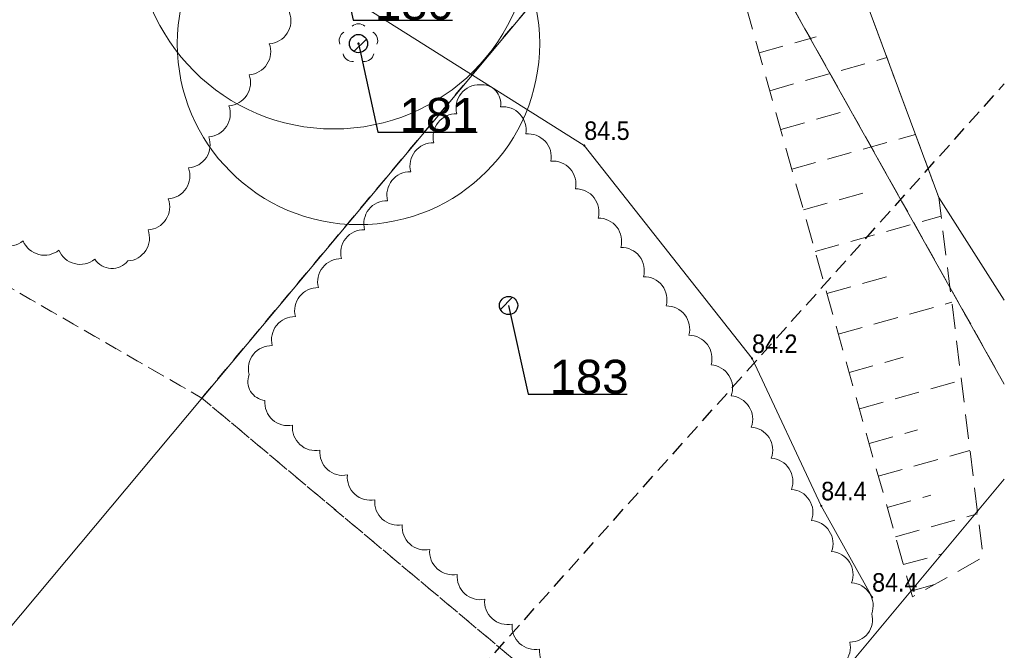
# Model space of a CAD drawing. Header units: metres. Extents: x 6540907 to 6541833, y 5893434 to 5894895.
# Tile 170 of 256: x 6541643 to 6541683, y 5893511 to 5893537. Entities that reach past the tile are written whole.
import ezdxf
from ezdxf import colors
from ezdxf.entities.mleader import LeaderData, LeaderLine
from ezdxf.enums import TextEntityAlignment as Align
from ezdxf.math import Vec2, Vec3

# ---------------------------------------------------------------- set-up
doc = ezdxf.new("R2010")
doc.units = ezdxf.units.M
doc.header["$MEASUREMENT"] = 0
for name, pattern in [('1.0_0.5', [1.5, 1, -0.5]), ('2', [0.8999999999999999, 0.6, -0.3]), ('219-500', [0, 0]), ('egug-500', [1, 0.5, -0.5])]:
    doc.linetypes.add(name, pattern=pattern)
doc.layers.get('0').update_dxf_attribs({"color": 2, "linetype": 'CONTINUOUS', "lineweight": 5})
for name, color, linetype, lineweight in [('218-kontur użytku gruntowego', 251, 'CONTINUOUS', 9), ('219-działka ewidencyjna', 152, 'CONTINUOUS', 18), ('drzewo liściaste', 251, 'CONTINUOUS', 9), ('Pieczątka na wyrysie', 251, 'CONTINUOUS', 9), ('pikieta naturalna', 251, 'CONTINUOUS', 9), ('pikieta naturalna-Atr2', 251, 'CONTINUOUS', 9), ('skarpa nieumocniona', 251, 'CONTINUOUS', 9), ('woda stojąca', 251, 'CONTINUOUS', 9), ('z_g_TOPOLE_e2', 30, 'CONTINUOUS', 20), ('z_i_drzewa_liściste_korony', 66, 'CONTINUOUS', 20), ('z_i_drzewa_opis', 7, 'CONTINUOUS', 25), ('Zakres', 252, 'CONTINUOUS', 15)]:
    doc.layers.add(name, color=color, linetype=linetype, lineweight=lineweight)
doc.layers.add('z_i_masywy_grupy', color=7, linetype='CONTINUOUS', lineweight=13, true_color=0x7f926c)
doc.styles.add('Opisowy', font='arial.ttf')
doc.styles.get("Standard").update_dxf_attribs({"font": 'Arial', "width": 0.75})

# ---------------------------------------------------------------- blocks, each defined once
blk = doc.blocks.new('OP021')
at = {"linetype": 'Continuous', "lineweight": 13}
h = blk.add_hatch(color=0, dxfattribs=at)
edge = h.paths.add_edge_path()
edge.add_arc((0, 0), 0.05, 0, 360)
at = {"color": 0, "linetype": 'Continuous', "lineweight": 13}
for centre, start, end in [((0, 0.4), 49.272, 130.728), ((-0.38, 0.124), 121.308, 202.548), ((0.38, 0.124), 337.452, 58.692), ((-0.235, -0.324), 193.221, 274.871), ((0.235, -0.324), 265.129, 346.7789999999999)]:
    blk.add_arc(centre, 0.4, start, end, dxfattribs=at)
blk = doc.blocks.new('PW01')
at = {"linetype": 'Continuous', "lineweight": 13}
h = blk.add_hatch(color=0, dxfattribs=at)
edge = h.paths.add_edge_path()
edge.add_arc((0, 0), 0.045, 0, 360)
blk = doc.blocks.new('_None')
blk = doc.blocks.new('punkt')
h = blk.add_hatch()
h.set_pattern_fill('ANSI32', color=256, scale=0.2)
h.set_pattern_definition([(45, (-4781848.87, -5644337.08), (-1.347038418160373, 1.347038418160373), []), (45, (-4781847.971974, -5644337.08), (-1.347038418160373, 1.347038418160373), [])])
edge = h.paths.add_edge_path()
edge.add_arc((0, 0), 0.2429884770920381, 0, 360)
blk.add_circle((0, 0), 0.2429884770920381)

msp = doc.modelspace()

# ---------------------------------------------------------------- linework, layer by layer
at = {"layer": '218-kontur użytku gruntowego', "linetype": 'egug-500', "lineweight": 18, "flags": 128}
for points in [[(6541650.13, 5893521.35315408), (6541669.76, 5893544.84315408)], [(6541669.76, 5893544.84315408), (6541650.13, 5893521.35315408)], [(6541682.61, 5893521.915154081), (6541669.76, 5893544.84315408)], [(6541669.76, 5893544.84315408), (6541682.61, 5893521.915154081)], [(6541629.97, 5893532.97315408), (6541650.13, 5893521.35315408)], [(6541650.13, 5893521.35315408), (6541629.97, 5893532.97315408)], [(6541670.87, 5893503.953154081), (6541650.13, 5893521.35315408)], [(6541650.13, 5893521.35315408), (6541670.87, 5893503.953154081)]]:
    msp.add_lwpolyline(points, dxfattribs=at)
at = {"layer": '219-działka ewidencyjna', "linetype": '219-500', "lineweight": 18, "flags": 128}
for points in [[(6541669.76, 5893544.84315408), (6541592.49, 5893452.38315408)], [(6541682.61, 5893521.915154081), (6541669.76, 5893544.84315408)], [(6541682.61, 5893518.06515408), (6541672.01, 5893505.34315408)]]:
    msp.add_lwpolyline(points, dxfattribs=at)
at = {"layer": 'Pieczątka na wyrysie', "linetype": 'Continuous', "lineweight": 18, "flags": 128}
msp.add_lwpolyline([(6541654.6, 5893538.533154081), (6541665.61, 5893531.58315408), (6541672.4, 5893522.953154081), (6541675.2, 5893516.98315408), (6541677.26, 5893513.283154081)], dxfattribs=at)
at = {"layer": 'skarpa nieumocniona', "linetype": '1.0_0.5', "lineweight": 18, "flags": 128}
msp.add_lwpolyline([(6541664.14, 5893572.15315408), (6541665.04, 5893560.51315408), (6541670.01, 5893544.84315408), (6541678.89, 5893513.29315408), (6541681.75, 5893514.90315408), (6541680.41, 5893525.84315408), (6541679.96, 5893529.47315408)], close=True, dxfattribs=at)
for points in [[(6541672.69, 5893535.33315408), (6541675, 5893535.98315408)], [(6541673.12, 5893533.80315408), (6541677.86, 5893535.14315408)], [(6541673.56, 5893532.23315408), (6541675.99, 5893532.92315408)], [(6541674.01, 5893530.62315408), (6541679.01, 5893532.033154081)], [(6541674.48, 5893528.97315408), (6541677.04, 5893529.69315408)], [(6541674.95, 5893527.283154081), (6541680.05, 5893528.71315408)], [(6541675.43, 5893525.58315408), (6541677.85, 5893526.26315408)], [(6541675.89, 5893523.94315408), (6541680.48, 5893525.23315408)], [(6541676.33, 5893522.38315408), (6541678.51, 5893523.00315408)], [(6541676.75, 5893520.913154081), (6541680.87, 5893522.073154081)], [(6541677.14, 5893519.51315408), (6541679.1, 5893520.06315408)], [(6541677.51, 5893518.18315408), (6541681.22, 5893519.22315408)], [(6541677.87, 5893516.92315408), (6541679.63, 5893517.413154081)], [(6541678.2, 5893515.73315408), (6541681.53, 5893516.663154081)], [(6541678.52, 5893514.60315408), (6541680.1, 5893515.04315408)], [(6541678.82, 5893513.52315408), (6541679.79, 5893513.80315408)]]:
    msp.add_lwpolyline(points, dxfattribs=at)
at = {"layer": 'woda stojąca', "linetype": 'Continuous', "lineweight": 18, "flags": 128}
msp.add_lwpolyline([(6541367.34, 5893722.85315408), (6541389.88, 5893720.18315408), (6541402.75, 5893717.59315408), (6541409.99, 5893716.31315408), (6541446.46, 5893689.39315408), (6541481.8, 5893656.163154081), (6541502.15, 5893642.06315408), (6541553.78, 5893625.43315408), (6541585.51, 5893611.00315408), (6541602.96, 5893604.98315408), (6541638.54, 5893600.13315408), (6541655.67, 5893595.00315408), (6541664.14, 5893572.15315408), (6541679.96, 5893529.47315408), (6541682.61, 5893525.31415408)], dxfattribs=at)
at = {"layer": 'z_g_TOPOLE_e2', "linetype": 'Continuous'}
msp.add_circle((6541655.47089545, 5893540.250744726), 8, dxfattribs=at)
at = {"layer": 'z_i_drzewa_liściste_korony', "linetype": 'Continuous'}
msp.add_circle((6541656.47089545, 5893535.710744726), 7.333683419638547, dxfattribs=at)
at = {"layer": 'z_i_masywy_grupy', "linetype": 'Continuous'}
for points in [[(6541642.731116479, 5893541.9268573, -0.5000000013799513), (6541644.138261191, 5893541.407296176, -0.4999999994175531), (6541645.545405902, 5893540.887735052, -0.5000000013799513), (6541646.952550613, 5893540.368173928, -0.4999999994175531), (6541648.359695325, 5893539.848612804, -0.5000000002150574), (6541649.766840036, 5893539.329051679, -0.4999999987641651), (6541651.17052076, 5893538.803045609, -0.4999999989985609), (6541652.380218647, 5893537.91612339, -0.4999999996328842), (6541653.589916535, 5893537.029201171, -0.5), (6541653.68, 5893536.96315408, -0.4999999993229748), (6541652.86218103, 5893535.705707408, -0.5000000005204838), (6541652.044362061, 5893534.448260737, -0.4999999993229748), (6541651.226543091, 5893533.190814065, -0.5000000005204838), (6541650.408724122, 5893531.933367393, -0.4999999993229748), (6541649.590905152, 5893530.675920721, -0.4999999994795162), (6541648.773086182, 5893529.418474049, -0.4999999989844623), (6541647.955267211, 5893528.161027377, -0.5000000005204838), (6541647.137448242, 5893526.903580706, -0.500000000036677), (6541645.801322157, 5893526.974081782, -0.5), (6541644.347919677, 5893527.345055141, -0.4999999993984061), (6541642.894517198, 5893527.716028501, -0.5), (6541641.441114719, 5893528.087001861, -0.4999999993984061)], [(6541675.383891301, 5893510.32646725, 0.5000000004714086), (6541676.360078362, 5893511.465352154, 0.5), (6541677.243999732, 5893512.610518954, 0.4999999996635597), (6541676.431187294, 5893513.871207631, 0.4999999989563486), (6541675.618374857, 5893515.131896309, 0.4999999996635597), (6541674.80556242, 5893516.392584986, 0.4999999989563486), (6541673.992749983, 5893517.653273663, 0.5), (6541673.179937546, 5893518.913962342, 0.4999999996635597), (6541672.367125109, 5893520.174651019, 0.4999999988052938), (6541671.554312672, 5893521.435339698, 0.4999999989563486), (6541670.741500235, 5893522.696028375, 0.4999999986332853), (6541669.842200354, 5893523.895552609, 0.4999999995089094), (6541668.924392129, 5893525.081987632, 0.5000000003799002), (6541668.006583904, 5893526.268422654, 0.5000000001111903), (6541667.088775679, 5893527.454857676, 0.5000000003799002), (6541666.170967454, 5893528.641292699, 0.4999999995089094), (6541665.25315923, 5893529.827727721, 0.4999999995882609), (6541664.260051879, 5893530.950256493, 0.5), (6541663.238636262, 5893532.048760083, 0.5), (6541662.217220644, 5893533.147263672, 0.5), (6541661.38557276, 5893534.041677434, 0.5000000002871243), (6541660.451787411, 5893532.867775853, 0.5), (6541659.518002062, 5893531.693874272, 0.5000000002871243), (6541658.584216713, 5893530.51997269, 0.5000000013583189), (6541657.650431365, 5893529.346071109, 0.5000000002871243), (6541656.716646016, 5893528.172169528, 0.5), (6541655.782860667, 5893526.998267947, 0.5000000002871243), (6541654.849075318, 5893525.824366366, 0.5000000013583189), (6541653.91528997, 5893524.650464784, 0.5000000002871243), (6541652.981504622, 5893523.476563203, 0.5), (6541652.047719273, 5893522.302661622, 0.500000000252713), (6541652.686137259, 5893521.256892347, 0.5), (6541653.797680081, 5893520.249682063, 0.4999999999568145), (6541654.909222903, 5893519.242471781, 0.5000000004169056), (6541656.020765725, 5893518.235261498, 0.5000000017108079), (6541657.132308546, 5893517.228051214, 0.5000000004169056), (6541658.243851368, 5893516.220840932, 0.4999999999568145), (6541659.35539419, 5893515.213630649, 0.5000000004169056), (6541660.466937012, 5893514.206420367, 0.4999999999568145), (6541661.578479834, 5893513.199210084, 0.5000000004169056), (6541662.690022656, 5893512.191999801, 0.4999999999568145), (6541663.801565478, 5893511.184789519, 0.5), (6541664.913108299, 5893510.177579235, 0.4999999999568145)]]:
    msp.add_lwpolyline(points, format="xyb", dxfattribs=at)
at = {"layer": 'Zakres', "linetype": '2', "lineweight": 25, "flags": 128}
msp.add_lwpolyline([(6540930.81, 5893582.59315408), (6540952.62, 5893547.953154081), (6541020.61, 5893593.493154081), (6541060.25, 5893600.48315408), (6541133.37, 5893522.23315408), (6541132.66, 5893437.243154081), (6541235.67, 5893475.79315408), (6541230.54, 5893517.48315408), (6541183.33, 5893542.453154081), (6541196.93, 5893611.19315408), (6541212.33, 5893616.96315408), (6541232.27, 5893624.283154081), (6541273.87, 5893613.18315408), (6541300.52, 5893614.98315408), (6541358.25, 5893602.79315408), (6541525.85, 5893511.00315408), (6541649.47, 5893497.04315408), (6541682.61, 5893534.08115408)], dxfattribs=at)

# ---------------------------------------------------------------- block references
at = {"layer": 'drzewo liściaste', "linetype": 'Continuous', "lineweight": 18}
msp.add_blockref('OP021', (6541656.47, 5893535.71315408), dxfattribs=at)
msp.add_blockref('OP021', (6541656.47, 5893535.71315408), dxfattribs=at)
msp.add_blockref('OP021', (6541656.47, 5893535.71315408), dxfattribs=at)
at = {"layer": 'pikieta naturalna', "linetype": 'Continuous', "lineweight": 13}
for p in [(6541665.61, 5893531.58315408), (6541672.4, 5893522.953154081), (6541675.2, 5893516.98315408), (6541677.26, 5893513.283154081)]:
    msp.add_blockref('PW01', p, dxfattribs=at)
at = {"layer": 'z_i_drzewa_opis', "ltscale": 0.01, "xscale": 1.520278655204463, "yscale": 1.520278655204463, "zscale": 1.520278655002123}
for p in [(6541656.47089545, 5893535.710744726), (6541662.545683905, 5893525.101997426)]:
    msp.add_blockref('punkt', p, dxfattribs=at)

# ---------------------------------------------------------------- texts
at = {"layer": 'pikieta naturalna-Atr2', "width": 0.9}
for s, p in [('84.5', (6541665.61, 5893531.58315408)), ('84.2', (6541672.4, 5893522.953154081)), ('84.4', (6541675.2, 5893516.98315408)), ('84.4', (6541677.26, 5893513.283154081))]:
    msp.add_text(s, height=0.75, dxfattribs=at).set_placement(p, align=Align.BOTTOM_LEFT)

# ---------------------------------------------------------------- leaders
at = {"layer": 'z_g_TOPOLE_e2', "linetype": 'Continuous'}
ml = msp.add_multileader_mtext('Standard', dxfattribs=at)
ml.set_content('180', color=256, style='Opisowy')
ml.set_leader_properties()
ml.set_arrow_properties(name='NONE')
ml.build(insert=Vec2(0, 0))
ml.multileader.update_dxf_attribs({"has_dogleg": 0, "text_left_attachment_type": 6, "text_right_attachment_type": 5, "text_top_attachment_type": 0, "text_bottom_attachment_type": 0, "dogleg_length": 1.91433062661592, "arrow_head_size": 7.005444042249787})
ctx = ml.context
ctx.base_point, ctx.char_height, ctx.arrow_head_size, ctx.landing_gap_size, ctx.plane_origin, ctx.plane_x_axis, ctx.plane_y_axis = Vec3(6541656.259553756, 5893536.658342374), 1.368250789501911, 7.005444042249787, 0.8756805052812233, Vec3(6541648.888434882, 5893532.274278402), Vec3(1, -1.49998432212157e-15), Vec3(1.49998432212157e-15, 1)
ctx.left_attachment, ctx.right_attachment, ctx.attachment_type = 6, 5, 2
notes = []
notes.append((ctx, [(1, (1, 1, 0), (6541653.218996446, 5893536.658342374), (1, -1.49998432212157e-15), 3.040557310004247, [(0, [(6541655.47089545, 5893540.250744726), (6541656.259553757, 5893536.658342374), (6541656.259553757, 5893536.658342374), (6541656.259553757, 5893536.658342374), (6541656.259553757, 5893536.658342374), (6541656.259553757, 5893536.658342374), (6541656.259553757, 5893536.658342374), (6541656.259553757, 5893536.658342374), (6541656.259553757, 5893536.658342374), (6541656.259553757, 5893536.658342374), (6541656.259553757, 5893536.658342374), (6541656.259553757, 5893536.658342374), (6541656.259553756, 5893536.658342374), (6541656.259553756, 5893536.658342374), (6541656.259553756, 5893536.658342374), (6541656.259553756, 5893536.658342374), (6541656.259553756, 5893536.658342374), (6541656.259553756, 5893536.658342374), (6541656.259553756, 5893536.658342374), (6541656.259553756, 5893536.658342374), (6541656.259553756, 5893536.658342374), (6541656.259553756, 5893536.658342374), (6541656.259553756, 5893536.658342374), (6541656.259553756, 5893536.658342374), (6541656.259553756, 5893536.658342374), (6541656.259553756, 5893536.658342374), (6541656.259553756, 5893536.658342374), (6541656.259553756, 5893536.658342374), (6541656.259553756, 5893536.658342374), (6541656.259553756, 5893536.658342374), (6541656.259553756, 5893536.658342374), (6541656.259553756, 5893536.658342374), (6541656.259553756, 5893536.658342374), (6541656.259553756, 5893536.658342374), (6541656.259553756, 5893536.658342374), (6541656.259553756, 5893536.658342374), (6541656.259553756, 5893536.658342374), (6541656.259553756, 5893536.658342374), (6541656.259553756, 5893536.658342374), (6541656.259553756, 5893536.658342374), (6541656.259553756, 5893536.658342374), (6541656.259553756, 5893536.658342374), (6541656.259553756, 5893536.658342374), (6541656.259553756, 5893536.658342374), (6541656.259553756, 5893536.658342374), (6541656.259553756, 5893536.658342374), (6541656.259553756, 5893536.658342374), (6541656.259553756, 5893536.658342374), (6541656.259553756, 5893536.658342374), (6541656.259553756, 5893536.658342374), (6541656.259553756, 5893536.658342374), (6541656.259553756, 5893536.658342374), (6541656.259553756, 5893536.658342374), (6541656.259553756, 5893536.658342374), (6541656.259553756, 5893536.658342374), (6541656.259553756, 5893536.658342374), (6541656.259553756, 5893536.658342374), (6541656.259553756, 5893536.658342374), (6541656.259553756, 5893536.658342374), (6541656.259553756, 5893536.658342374), (6541656.259553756, 5893536.658342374), (6541656.259553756, 5893536.658342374), (6541656.259553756, 5893536.658342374), (6541656.259553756, 5893536.658342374), (6541656.259553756, 5893536.658342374), (6541656.259553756, 5893536.658342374), (6541656.259553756, 5893536.658342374), (6541656.259553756, 5893536.658342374), (6541656.259553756, 5893536.658342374), (6541656.259553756, 5893536.658342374), (6541656.259553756, 5893536.658342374), (6541656.259553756, 5893536.658342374), (6541656.259553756, 5893536.658342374), (6541656.259553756, 5893536.658342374), (6541656.259553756, 5893536.658342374), (6541656.259553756, 5893536.658342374), (6541656.259553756, 5893536.658342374), (6541656.259553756, 5893536.658342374), (6541656.259553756, 5893536.658342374), (6541656.259553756, 5893536.658342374), (6541656.259553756, 5893536.658342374), (6541656.259553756, 5893536.658342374), (6541656.259553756, 5893536.658342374), (6541656.259553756, 5893536.658342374), (6541656.259553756, 5893536.658342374), (6541656.259553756, 5893536.658342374), (6541656.259553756, 5893536.658342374), (6541656.259553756, 5893536.658342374), (6541656.259553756, 5893536.658342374), (6541656.259553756, 5893536.658342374), (6541656.259553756, 5893536.658342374), (6541656.259553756, 5893536.658342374), (6541656.259553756, 5893536.658342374), (6541656.259553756, 5893536.658342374), (6541656.259553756, 5893536.658342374), (6541656.259553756, 5893536.658342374), (6541656.259553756, 5893536.658342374), (6541656.259553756, 5893536.658342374), (6541656.259553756, 5893536.658342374), (6541656.259553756, 5893536.658342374), (6541656.259553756, 5893536.658342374), (6541656.259553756, 5893536.658342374), (6541656.259553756, 5893536.658342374), (6541656.259553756, 5893536.658342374), (6541656.259553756, 5893536.658342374), (6541656.259553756, 5893536.658342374), (6541656.259553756, 5893536.658342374), (6541656.259553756, 5893536.658342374), (6541656.259553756, 5893536.658342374), (6541656.259553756, 5893536.658342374), (6541656.259553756, 5893536.658342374), (6541656.259553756, 5893536.658342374), (6541656.259553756, 5893536.658342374), (6541656.259553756, 5893536.658342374), (6541656.259553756, 5893536.658342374), (6541656.259553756, 5893536.658342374), (6541656.259553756, 5893536.658342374), (6541656.259553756, 5893536.658342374), (6541656.259553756, 5893536.658342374), (6541656.259553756, 5893536.658342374), (6541656.259553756, 5893536.658342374), (6541656.259553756, 5893536.658342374), (6541656.259553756, 5893536.658342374), (6541656.259553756, 5893536.658342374), (6541656.259553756, 5893536.658342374), (6541656.259553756, 5893536.658342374), (6541656.259553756, 5893536.658342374), (6541656.259553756, 5893536.658342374), (6541656.259553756, 5893536.658342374), (6541656.259553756, 5893536.658342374)], 256, [])])]))
ctx.mtext.insert, ctx.mtext.text_direction, ctx.mtext.rotation, ctx.mtext.flow_direction = Vec3(6541657.135234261, 5893538.049926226), Vec3(1, -1.49998432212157e-15), -1.49998432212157e-15, 5
at = {"layer": 'z_i_drzewa_opis'}
ml = msp.add_multileader_mtext('Standard', dxfattribs=at)
ml.set_content('181', color=256, style='Opisowy')
ml.set_leader_properties()
ml.set_arrow_properties(name='NONE')
ml.build(insert=Vec2(0, 0))
ml.multileader.update_dxf_attribs({"has_dogleg": 0, "text_left_attachment_type": 6, "text_right_attachment_type": 5, "text_top_attachment_type": 0, "text_bottom_attachment_type": 0, "dogleg_length": 1.91433062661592, "arrow_head_size": 7.005444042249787})
ctx = ml.context
ctx.base_point, ctx.char_height, ctx.arrow_head_size, ctx.landing_gap_size, ctx.plane_origin, ctx.plane_x_axis, ctx.plane_y_axis = Vec3(6541657.259553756, 5893532.118342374), 1.368250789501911, 7.005444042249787, 0.8756805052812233, Vec3(6541649.888434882, 5893527.734278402), Vec3(1, -1.49998432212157e-15), Vec3(1.49998432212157e-15, 1)
ctx.left_attachment, ctx.right_attachment, ctx.attachment_type = 6, 5, 2
notes.append((ctx, [(1, (1, 1, 0), (6541654.218996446, 5893532.118342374), (1, -1.49998432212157e-15), 3.040557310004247, [(0, [(6541656.47089545, 5893535.710744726), (6541657.259553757, 5893532.118342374), (6541657.259553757, 5893532.118342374), (6541657.259553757, 5893532.118342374), (6541657.259553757, 5893532.118342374), (6541657.259553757, 5893532.118342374), (6541657.259553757, 5893532.118342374), (6541657.259553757, 5893532.118342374), (6541657.259553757, 5893532.118342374), (6541657.259553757, 5893532.118342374), (6541657.259553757, 5893532.118342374), (6541657.259553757, 5893532.118342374), (6541657.259553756, 5893532.118342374), (6541657.259553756, 5893532.118342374), (6541657.259553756, 5893532.118342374), (6541657.259553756, 5893532.118342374), (6541657.259553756, 5893532.118342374), (6541657.259553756, 5893532.118342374), (6541657.259553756, 5893532.118342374), (6541657.259553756, 5893532.118342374), (6541657.259553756, 5893532.118342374), (6541657.259553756, 5893532.118342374), (6541657.259553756, 5893532.118342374), (6541657.259553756, 5893532.118342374), (6541657.259553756, 5893532.118342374), (6541657.259553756, 5893532.118342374), (6541657.259553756, 5893532.118342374), (6541657.259553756, 5893532.118342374), (6541657.259553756, 5893532.118342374), (6541657.259553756, 5893532.118342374), (6541657.259553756, 5893532.118342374), (6541657.259553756, 5893532.118342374), (6541657.259553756, 5893532.118342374), (6541657.259553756, 5893532.118342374), (6541657.259553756, 5893532.118342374), (6541657.259553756, 5893532.118342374), (6541657.259553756, 5893532.118342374), (6541657.259553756, 5893532.118342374), (6541657.259553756, 5893532.118342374), (6541657.259553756, 5893532.118342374), (6541657.259553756, 5893532.118342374), (6541657.259553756, 5893532.118342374), (6541657.259553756, 5893532.118342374), (6541657.259553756, 5893532.118342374), (6541657.259553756, 5893532.118342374), (6541657.259553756, 5893532.118342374), (6541657.259553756, 5893532.118342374), (6541657.259553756, 5893532.118342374), (6541657.259553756, 5893532.118342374), (6541657.259553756, 5893532.118342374), (6541657.259553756, 5893532.118342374), (6541657.259553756, 5893532.118342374), (6541657.259553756, 5893532.118342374), (6541657.259553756, 5893532.118342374), (6541657.259553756, 5893532.118342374), (6541657.259553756, 5893532.118342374), (6541657.259553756, 5893532.118342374), (6541657.259553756, 5893532.118342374), (6541657.259553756, 5893532.118342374), (6541657.259553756, 5893532.118342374), (6541657.259553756, 5893532.118342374), (6541657.259553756, 5893532.118342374), (6541657.259553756, 5893532.118342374), (6541657.259553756, 5893532.118342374), (6541657.259553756, 5893532.118342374), (6541657.259553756, 5893532.118342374), (6541657.259553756, 5893532.118342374), (6541657.259553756, 5893532.118342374), (6541657.259553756, 5893532.118342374), (6541657.259553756, 5893532.118342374), (6541657.259553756, 5893532.118342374), (6541657.259553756, 5893532.118342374), (6541657.259553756, 5893532.118342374), (6541657.259553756, 5893532.118342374), (6541657.259553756, 5893532.118342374), (6541657.259553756, 5893532.118342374), (6541657.259553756, 5893532.118342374), (6541657.259553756, 5893532.118342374), (6541657.259553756, 5893532.118342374), (6541657.259553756, 5893532.118342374), (6541657.259553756, 5893532.118342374), (6541657.259553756, 5893532.118342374), (6541657.259553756, 5893532.118342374), (6541657.259553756, 5893532.118342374), (6541657.259553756, 5893532.118342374), (6541657.259553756, 5893532.118342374), (6541657.259553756, 5893532.118342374), (6541657.259553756, 5893532.118342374), (6541657.259553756, 5893532.118342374), (6541657.259553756, 5893532.118342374), (6541657.259553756, 5893532.118342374), (6541657.259553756, 5893532.118342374), (6541657.259553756, 5893532.118342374), (6541657.259553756, 5893532.118342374), (6541657.259553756, 5893532.118342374), (6541657.259553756, 5893532.118342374), (6541657.259553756, 5893532.118342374), (6541657.259553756, 5893532.118342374), (6541657.259553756, 5893532.118342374), (6541657.259553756, 5893532.118342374), (6541657.259553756, 5893532.118342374), (6541657.259553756, 5893532.118342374), (6541657.259553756, 5893532.118342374), (6541657.259553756, 5893532.118342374), (6541657.259553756, 5893532.118342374), (6541657.259553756, 5893532.118342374), (6541657.259553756, 5893532.118342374), (6541657.259553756, 5893532.118342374), (6541657.259553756, 5893532.118342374), (6541657.259553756, 5893532.118342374), (6541657.259553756, 5893532.118342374), (6541657.259553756, 5893532.118342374), (6541657.259553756, 5893532.118342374), (6541657.259553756, 5893532.118342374), (6541657.259553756, 5893532.118342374), (6541657.259553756, 5893532.118342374), (6541657.259553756, 5893532.118342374), (6541657.259553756, 5893532.118342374), (6541657.259553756, 5893532.118342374), (6541657.259553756, 5893532.118342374), (6541657.259553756, 5893532.118342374), (6541657.259553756, 5893532.118342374), (6541657.259553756, 5893532.118342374), (6541657.259553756, 5893532.118342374), (6541657.259553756, 5893532.118342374), (6541657.259553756, 5893532.118342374), (6541657.259553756, 5893532.118342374), (6541657.259553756, 5893532.118342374), (6541657.259553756, 5893532.118342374), (6541657.259553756, 5893532.118342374)], 256, [])])]))
ctx.mtext.insert, ctx.mtext.text_direction, ctx.mtext.rotation, ctx.mtext.flow_direction = Vec3(6541658.135234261, 5893533.509926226), Vec3(1, -1.49998432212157e-15), -1.49998432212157e-15, 5
ml = msp.add_multileader_mtext('Standard', dxfattribs=at)
ml.set_content('183', color=256, style='Opisowy')
ml.set_leader_properties()
ml.set_arrow_properties(name='NONE')
ml.build(insert=Vec2(0, 0))
ml.multileader.update_dxf_attribs({"has_dogleg": 0, "text_left_attachment_type": 6, "text_right_attachment_type": 5, "text_top_attachment_type": 0, "text_bottom_attachment_type": 0, "dogleg_length": 1.91433062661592, "arrow_head_size": 7.005444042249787})
ctx = ml.context
ctx.base_point, ctx.char_height, ctx.arrow_head_size, ctx.landing_gap_size, ctx.plane_origin, ctx.plane_x_axis, ctx.plane_y_axis = Vec3(6541663.334342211, 5893521.509595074), 1.368250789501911, 7.005444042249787, 0.8756805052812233, Vec3(6541655.963223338, 5893517.125531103), Vec3(1, -1.49998432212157e-15), Vec3(1.49998432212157e-15, 1)
ctx.left_attachment, ctx.right_attachment, ctx.attachment_type = 6, 5, 2
notes.append((ctx, [(1, (1, 1, 0), (6541660.293784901, 5893521.509595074), (1, -1.49998432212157e-15), 3.040557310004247, [(0, [(6541662.545683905, 5893525.101997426), (6541663.334342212, 5893521.509595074), (6541663.334342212, 5893521.509595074), (6541663.334342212, 5893521.509595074), (6541663.334342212, 5893521.509595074), (6541663.334342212, 5893521.509595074), (6541663.334342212, 5893521.509595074), (6541663.334342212, 5893521.509595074), (6541663.334342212, 5893521.509595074), (6541663.334342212, 5893521.509595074), (6541663.334342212, 5893521.509595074), (6541663.334342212, 5893521.509595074), (6541663.334342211, 5893521.509595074), (6541663.334342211, 5893521.509595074), (6541663.334342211, 5893521.509595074), (6541663.334342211, 5893521.509595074), (6541663.334342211, 5893521.509595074), (6541663.334342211, 5893521.509595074), (6541663.334342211, 5893521.509595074), (6541663.334342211, 5893521.509595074), (6541663.334342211, 5893521.509595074), (6541663.334342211, 5893521.509595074), (6541663.334342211, 5893521.509595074), (6541663.334342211, 5893521.509595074), (6541663.334342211, 5893521.509595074), (6541663.334342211, 5893521.509595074), (6541663.334342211, 5893521.509595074), (6541663.334342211, 5893521.509595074), (6541663.334342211, 5893521.509595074), (6541663.334342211, 5893521.509595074), (6541663.334342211, 5893521.509595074), (6541663.334342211, 5893521.509595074), (6541663.334342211, 5893521.509595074), (6541663.334342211, 5893521.509595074), (6541663.334342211, 5893521.509595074), (6541663.334342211, 5893521.509595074), (6541663.334342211, 5893521.509595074), (6541663.334342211, 5893521.509595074), (6541663.334342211, 5893521.509595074), (6541663.334342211, 5893521.509595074), (6541663.334342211, 5893521.509595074), (6541663.334342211, 5893521.509595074), (6541663.334342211, 5893521.509595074), (6541663.334342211, 5893521.509595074), (6541663.334342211, 5893521.509595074), (6541663.334342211, 5893521.509595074), (6541663.334342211, 5893521.509595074), (6541663.334342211, 5893521.509595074), (6541663.334342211, 5893521.509595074), (6541663.334342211, 5893521.509595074), (6541663.334342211, 5893521.509595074), (6541663.334342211, 5893521.509595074), (6541663.334342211, 5893521.509595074), (6541663.334342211, 5893521.509595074), (6541663.334342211, 5893521.509595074), (6541663.334342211, 5893521.509595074), (6541663.334342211, 5893521.509595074), (6541663.334342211, 5893521.509595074), (6541663.334342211, 5893521.509595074), (6541663.334342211, 5893521.509595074), (6541663.334342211, 5893521.509595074), (6541663.334342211, 5893521.509595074), (6541663.334342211, 5893521.509595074), (6541663.334342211, 5893521.509595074), (6541663.334342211, 5893521.509595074), (6541663.334342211, 5893521.509595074), (6541663.334342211, 5893521.509595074), (6541663.334342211, 5893521.509595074), (6541663.334342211, 5893521.509595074), (6541663.334342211, 5893521.509595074), (6541663.334342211, 5893521.509595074), (6541663.334342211, 5893521.509595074), (6541663.334342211, 5893521.509595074), (6541663.334342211, 5893521.509595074), (6541663.334342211, 5893521.509595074), (6541663.334342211, 5893521.509595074), (6541663.334342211, 5893521.509595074), (6541663.334342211, 5893521.509595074), (6541663.334342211, 5893521.509595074), (6541663.334342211, 5893521.509595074), (6541663.334342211, 5893521.509595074), (6541663.334342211, 5893521.509595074), (6541663.334342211, 5893521.509595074), (6541663.334342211, 5893521.509595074), (6541663.334342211, 5893521.509595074), (6541663.334342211, 5893521.509595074), (6541663.334342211, 5893521.509595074), (6541663.334342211, 5893521.509595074), (6541663.334342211, 5893521.509595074), (6541663.334342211, 5893521.509595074), (6541663.334342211, 5893521.509595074), (6541663.334342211, 5893521.509595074), (6541663.334342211, 5893521.509595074), (6541663.334342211, 5893521.509595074), (6541663.334342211, 5893521.509595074), (6541663.334342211, 5893521.509595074), (6541663.334342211, 5893521.509595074), (6541663.334342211, 5893521.509595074), (6541663.334342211, 5893521.509595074), (6541663.334342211, 5893521.509595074), (6541663.334342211, 5893521.509595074), (6541663.334342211, 5893521.509595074), (6541663.334342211, 5893521.509595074), (6541663.334342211, 5893521.509595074), (6541663.334342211, 5893521.509595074), (6541663.334342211, 5893521.509595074), (6541663.334342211, 5893521.509595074), (6541663.334342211, 5893521.509595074), (6541663.334342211, 5893521.509595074), (6541663.334342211, 5893521.509595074), (6541663.334342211, 5893521.509595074), (6541663.334342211, 5893521.509595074), (6541663.334342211, 5893521.509595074), (6541663.334342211, 5893521.509595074), (6541663.334342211, 5893521.509595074), (6541663.334342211, 5893521.509595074), (6541663.334342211, 5893521.509595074), (6541663.334342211, 5893521.509595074), (6541663.334342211, 5893521.509595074), (6541663.334342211, 5893521.509595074), (6541663.334342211, 5893521.509595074), (6541663.334342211, 5893521.509595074), (6541663.334342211, 5893521.509595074), (6541663.334342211, 5893521.509595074), (6541663.334342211, 5893521.509595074), (6541663.334342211, 5893521.509595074), (6541663.334342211, 5893521.509595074), (6541663.334342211, 5893521.509595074), (6541663.334342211, 5893521.509595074), (6541663.334342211, 5893521.509595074)], 256, [])])]))
ctx.mtext.insert, ctx.mtext.text_direction, ctx.mtext.rotation, ctx.mtext.flow_direction = Vec3(6541664.210022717, 5893522.902112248), Vec3(1, -1.49998432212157e-15), -1.49998432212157e-15, 5
for ctx, leaders in notes:
    for number, flags, end, landing, length, lines in leaders:
        leader = LeaderData()
        leader.index, (leader.has_last_leader_line, leader.has_dogleg_vector, leader.attachment_direction) = number, flags
        leader.last_leader_point, leader.dogleg_vector, leader.dogleg_length = Vec3(end), Vec3(landing), length
        for number, points, colour, breaks in lines:
            line = LeaderLine()
            line.index, line.vertices, line.color, line.breaks = number, Vec3.list(points), colors.encode_raw_color(colour), breaks
            leader.lines.append(line)
        ctx.leaders.append(leader)

doc.saveas('drawing.dxf')
